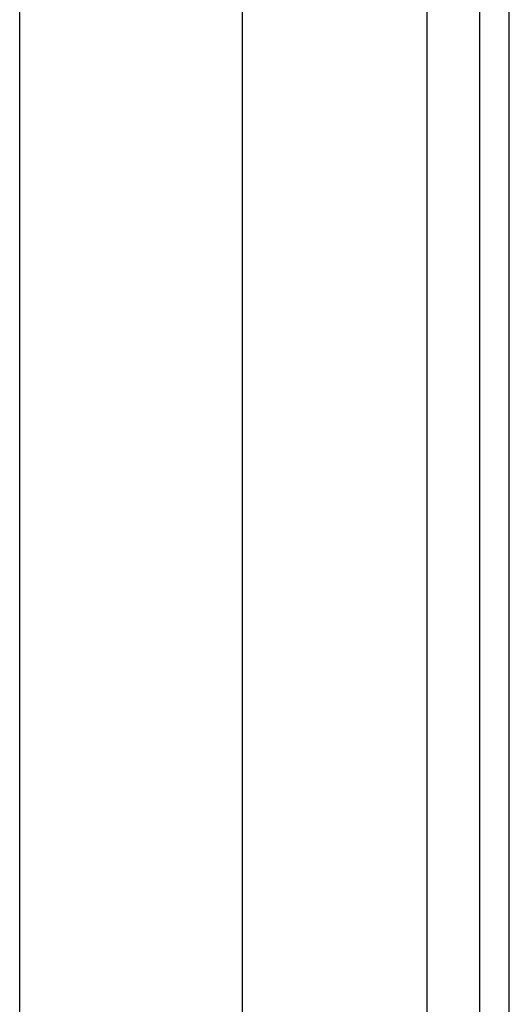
# Model space of a CAD drawing. Header units: inches. Extents: x 3.4 to 82.4, y 3.9 to 45.4.
# Tile 61 of 114: x 14.4 to 15.3, y 23 to 24.8. Entities that reach past the tile are written whole.
import ezdxf

# ---------------------------------------------------------------- set-up
doc = ezdxf.new("R2010")
doc.units = ezdxf.units.IN
doc.header["$MEASUREMENT"] = 0
doc.layers.add('Visible Edges(ANSI)', color=7, linetype='Continuous', lineweight=25)
doc.layers.add('Visible Tangent Edges(ANSI)', color=7, linetype='Continuous', lineweight=25)

msp = doc.modelspace()

# ---------------------------------------------------------------- linework, layer by layer
at = {"layer": 'Visible Edges(ANSI)'}
for p, q in [((14.4056, 12.5789), (14.4056, 27.0121)), ((14.7993, 26.197), (14.7993, 13.394)), ((15.2188, 25.854), (15.2188, 13.737)), ((15.2718, 13.737), (15.2718, 25.854))]:
    msp.add_line(p, q, dxfattribs=at)
at = {"layer": 'Visible Tangent Edges(ANSI)'}
msp.add_line((15.1258, 25.9253), (15.1258, 13.6657), dxfattribs=at)

doc.saveas('drawing.dxf')
